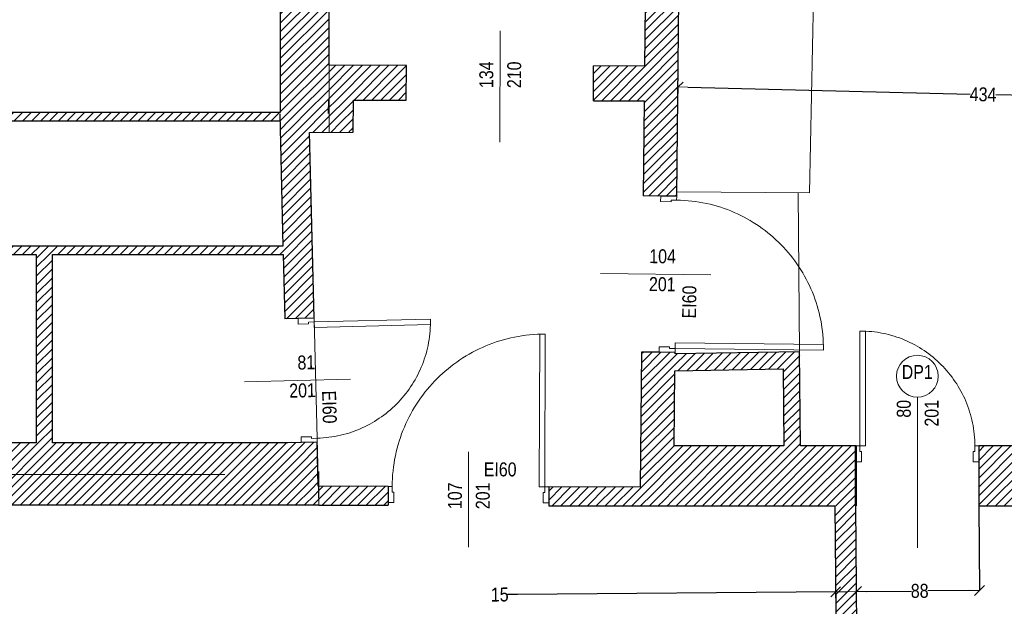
# Model space of a CAD drawing. Header units: millimetres. Extents: x -21056 to 421, y 9759 to 15589.
# Tile 53 of 120: x -4459 to -3753, y 10628 to 11048. Entities that reach past the tile are written whole.
import ezdxf
from ezdxf.enums import TextEntityAlignment as Align

# ---------------------------------------------------------------- set-up
doc = ezdxf.new("R2010")
doc.units = ezdxf.units.MM
doc.header["$LTSCALE"] = 25
doc.header["$MEASUREMENT"] = 0
for name, pattern in [('Krawędzie ukryte', [225, 175, -50]), ('Kropki i Kreski', [670.277762, 352.777767, -176.388884, 0, -141.111112]), ('Przerywana', [240, 120, -120])]:
    doc.linetypes.add(name, pattern=pattern)
for name, color, linetype in [('Drzwi ArchiCAD', 7, 'Continuous'), ('Konstrukcja - Siatki mod', 7, 'Continuous'), ('KR_INW', 7, 'Continuous'), ('NAPIS_SODON', 7, 'Continuous'), ('PRZEBUDOWA_WYBURZENIA_DZIAŁOWE', 7, 'Continuous'), ('PRZEBUDOWA_WYBURZENIA_OPIS', 7, 'Continuous'), ('Znaczniki drzwi ArchiCADa', 7, 'Continuous')]:
    doc.layers.add(name, color=color, linetype=linetype)
for name, color, linetype, lineweight in [('Drzwi ArchiCAD_Nr_pióra__1', 7, 'Continuous', 13), ('Drzwi ArchiCAD_Nr_pióra__27', 7, 'Continuous', 25), ('Drzwi ArchiCAD_Nr_pióra__48', 1, 'Continuous', 15), ('Konstrukcja - Siatki mod_Nr_pióra__48', 1, 'Continuous', 15), ('KR_INW_Nr_pióra__1', 7, 'Continuous', 13), ('KR_INW_Nr_pióra__101', 252, 'Continuous', 5), ('KR_INW_Nr_pióra__27', 7, 'Continuous', 25), ('NAPIS_SODON_Nr_pióra__121', 255, 'Continuous', 0), ('PRZEBUDOWA_WYBURZENIA_DZIAŁOWE_Nr_pióra__27', 7, 'Continuous', 25), ('PRZEBUDOWA_WYBURZENIA_DZIAŁOWE_Nr_pióra__48', 1, 'Continuous', 15), ('Znaczniki drzwi ArchiCADa_Nr_pióra__20', 1, 'Continuous', 13), ('Znaczniki drzwi ArchiCADa_Nr_pióra__48', 1, 'Continuous', 15), ('Znaczniki drzwi ArchiCADa_Nr_pióra__7', 7, 'Continuous', 13)]:
    doc.layers.add(name, color=color, linetype=linetype, lineweight=lineweight)
doc.styles.add('GENERATED_STYLE_1', font='ARIALN.TTF')
doc.linetypes.add('X', pattern='A,0,[1,20231130_WYBURZENIA1.Shx,S=2.380952,R=0,X=0,Y=0],-300,0', length=300)
doc.dimstyles.new('GENERATED_STYLE__1', dxfattribs={"dimscale": 0.1, "dimtxt": 100, "dimasz": 71.25, "dimexe": 0.18, "dimexo": 0, "dimgap": 0.09, "dimtad": 1, "dimdec": 0, "dimzin": 0, "dimdsep": 46, "dimtxsty": 'GENERATED_STYLE_1', "dimblk": 'ARROWHEAD_6', "dimblk1": 'ARROWHEAD_6', "dimblk2": 'ARROWHEAD_6', "dimcen": 0.09, "dimclrd": 256, "dimclre": 256, "dimclrt": 256, "dimadec": 1, "dimazin": 0, "dimtfac": 1, "dimtdec": 4, "dimtmove": 0, "dimatfit": 3, "dimfxl": 1, "dimtolj": 1, "dimtzin": 0, "dimarcsym": 0})
doc.dimstyles.new('GENERATED_STYLE__2', dxfattribs={"dimscale": 0.1, "dimtxt": 100, "dimasz": 71.25, "dimexe": 0.18, "dimexo": 0, "dimgap": 0.09, "dimtad": 1, "dimtih": 1, "dimtoh": 1, "dimdec": 0, "dimzin": 0, "dimdsep": 46, "dimtxsty": 'GENERATED_STYLE_1', "dimblk": 'ARROWHEAD_6', "dimblk1": 'ARROWHEAD_6', "dimblk2": 'ARROWHEAD_6', "dimcen": 0.09, "dimclrd": 256, "dimclre": 256, "dimclrt": 256, "dimadec": 1, "dimazin": 0, "dimtfac": 1, "dimtdec": 4, "dimtmove": 0, "dimatfit": 3, "dimfxl": 1, "dimtolj": 1, "dimtzin": 0, "dimarcsym": 0})
pattern_1 = [(45, (0, 0), (-31.819804, 31.819804), [])]

# ---------------------------------------------------------------- blocks, each defined once
blk = doc.blocks.new('Strop_2', base_point=(188316, 115154.1))
at = {"layer": 'NAPIS_SODON_Nr_pióra__121', "linetype": 'Continuous', "flags": 128}
blk.add_lwpolyline([(188316, 115154.1), (204667.3, 115154.1), (205241.5, 115154.1), (205242.2, 115154.1), (205242.2, 115394.1), (205241.5, 115154.1), (205174.5, 117823.2), (205315.4, 117824.8), (205315.4, 121145.6), (224463.2, 121145.6)], dxfattribs=at)
blk = doc.blocks.new('Ściana_9', base_point=(209110.2, 113397.6))
at = {"layer": 'KR_INW_Nr_pióra__101', "linetype": 'Continuous'}
h = blk.add_hatch(dxfattribs=at)
h.set_pattern_fill('Cegła_licówka', color=256, style=0, pattern_type=2)
h.set_pattern_definition(pattern_1)
h.paths.add_polyline_path([(209110.2, 113397.6), (209095, 115147.1), (208945, 115147.1), (208960.2, 113397.6)])
at = {"layer": 'KR_INW_Nr_pióra__27', "linetype": 'Continuous', "flags": 128}
for points in [[(208945, 115147.1), (208960.2, 113397.6)], [(209110.2, 113397.6), (209095, 115147.1)]]:
    blk.add_lwpolyline(points, dxfattribs=at)
blk = doc.blocks.new('Ściana_16', base_point=(207790.9, 115577.1))
at = {"layer": 'KR_INW_Nr_pióra__101', "linetype": 'Continuous'}
h = blk.add_hatch(dxfattribs=at)
h.set_pattern_fill('Cegła_licówka', color=256, style=0, pattern_type=2)
h.set_pattern_definition(pattern_1)
h.paths.add_polyline_path([(207786.4, 115147.1), (209091.2, 115147.1), (209091.2, 115577.1), (207790.9, 115577.1)])
at = {"layer": 'KR_INW_Nr_pióra__27', "linetype": 'Continuous', "flags": 128}
for points in [[(208577.2, 115577.1), (207790.9, 115577.1)], [(209091.2, 115577.1), (208697.2, 115577.1)], [(209091.2, 115147.1), (209091.2, 115577.1)], [(207786.4, 115147.1), (208945, 115147.1)]]:
    blk.add_lwpolyline(points, dxfattribs=at)
blk = doc.blocks.new('Drzwi 19_10')
at = {"layer": 'Drzwi ArchiCAD_Nr_pióra__1', "linetype": 'Continuous'}
for p, q in [((492, 0), (492, 1064)), ((492, 1064), (532, 1064)), ((532, 1064), (532, 0)), ((-532, 0), (-560, 0)), ((-560, 0), (-560, -115)), ((-532, -40), (-532, 0)), ((532, 0), (492, 0)), ((560, 0), (532, 0)), ((532, 0), (532, -40)), ((560, -115), (560, 0)), ((-520, -40), (-532, -40)), ((-520, -115), (-520, -40)), ((532, -40), (520, -40)), ((520, -40), (520, -115)), ((-560, -115), (-520, -115)), ((520, -115), (560, -115))]:
    blk.add_line(p, q, dxfattribs=at)
at = {"layer": 'Drzwi ArchiCAD_Nr_pióra__1', "linetype": 'Przerywana'}
blk.add_arc((532, 0), 1064, 90, 180, dxfattribs=at)
at = {"layer": 'Drzwi ArchiCAD_Nr_pióra__27', "linetype": 'Continuous'}
for p, q in [((-560, 0), (-560, -115)), ((560, 0), (560, -115))]:
    blk.add_line(p, q, dxfattribs=at)
blk = doc.blocks.new('Znacznik Wym 19_21')
at = {"layer": 'Znaczniki drzwi ArchiCADa_Nr_pióra__20', "linetype": 'Continuous'}
blk.add_line((0, 250), (0, -540), dxfattribs=at)
at = {"layer": 'Znaczniki drzwi ArchiCADa_Nr_pióra__7', "style": 'GENERATED_STYLE_1'}
for tag, rotation, p in [('AC_MarkerText_2', 90, (-17.6, -161.4)), ('AC_MarkerText_3', 90, (182.4, -161.4)), ('AC_MarkerText_5', 180, (346, 208.9))]:
    blk.add_attdef(tag, text='', height=100, rotation=rotation, dxfattribs=at).set_placement(p, align=Align.BOTTOM_LEFT)
blk = doc.blocks.new('Ściana_26', base_point=(207854.6, 121675.6))
at = {"layer": 'KR_INW_Nr_pióra__101', "linetype": 'Continuous'}
h = blk.add_hatch(dxfattribs=at)
h.set_pattern_fill('Cegła_licówka', color=256, style=0, pattern_type=2)
h.set_pattern_definition(pattern_1)
h.paths.add_polyline_path([(207609, 121145.6), (207569.6, 117369.8), (207694.6, 117368.5), (207809.6, 117367.3), (207849, 121145.6)])
h = blk.add_hatch(dxfattribs=at)
h.set_pattern_fill('Cegła_licówka', color=256, style=0, pattern_type=2)
h.set_pattern_definition(pattern_1)
h.paths.add_polyline_path([(207557.9, 116249.9), (207547.8, 115282.2), (207786.4, 115146.6), (207797.9, 116247.4), (207682.9, 116248.6)])
at = {"layer": 'KR_INW_Nr_pióra__27', "linetype": 'Continuous'}
for p, q in [((207694.6, 117368.5), (207569.6, 117369.8)), ((207809.6, 117367.3), (207694.6, 117368.5)), ((207682.9, 116248.6), (207557.9, 116249.9)), ((207797.9, 116247.4), (207682.9, 116248.6))]:
    blk.add_line(p, q, dxfattribs=at)
at = {"layer": 'KR_INW_Nr_pióra__27', "linetype": 'Continuous', "flags": 128}
for points in [[(207609, 121145.6), (207579.3, 118300.8)], [(207809.6, 117367.3), (207849, 121145.6)], [(207576.7, 118050.8), (207569.6, 117369.8)], [(207557.9, 116249.9), (207547.8, 115282.2)], [(207797.8, 116236.5), (207797.9, 116247.4)], [(207790.9, 115577.1), (207796.5, 116116.5)], [(207786.4, 115146.6), (207786.4, 115147.1)]]:
    blk.add_lwpolyline(points, dxfattribs=at)
at = {"layer": 'Drzwi ArchiCAD', "linetype": 'Continuous', "zscale": 1000, "rotation": 269.4014883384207}
blk.add_blockref('Drzwi 19_10', (207803.7, 116807.3), dxfattribs=at)
at = {"layer": 'Znaczniki drzwi ArchiCADa', "color": 14, "lineweight": 13, "true_color": 0xb00000}
ref = blk.add_blockref('Znacznik Wym 19_21', (207803.7, 116807.3), dxfattribs=dict(at, rotation=269.4014883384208))
ref.add_attrib('AC_MarkerText_2', '104', dxfattribs={"layer": 'Znaczniki drzwi ArchiCADa_Nr_pióra__7', "color": 7, "height": 100, "rotation": 359.40149, "style": 'GENERATED_STYLE_1'}).set_placement((207611.9, 116857.6), align=Align.BOTTOM_LEFT)
ref.add_attrib('AC_MarkerText_3', '201', dxfattribs={"layer": 'Znaczniki drzwi ArchiCADa_Nr_pióra__7', "color": 7, "height": 100, "rotation": 359.40149, "style": 'GENERATED_STYLE_1'}).set_placement((207609.8, 116657.6), align=Align.BOTTOM_LEFT)
ref.add_attrib('AC_MarkerText_5', 'EI60', dxfattribs={"layer": 'Znaczniki drzwi ArchiCADa_Nr_pióra__7', "color": 7, "height": 100, "rotation": 89.40149, "style": 'GENERATED_STYLE_1'}).set_placement((207978.4, 116490.2), align=Align.BOTTOM_LEFT)
blk = doc.blocks.new('Ściana_27', base_point=(207797.8, 116236.5))
at = {"layer": 'KR_INW_Nr_pióra__101', "linetype": 'Continuous'}
h = blk.add_hatch(dxfattribs=at)
h.set_pattern_fill('Cegła_licówka', color=256, style=0, pattern_type=2)
h.set_pattern_definition(pattern_1)
h.paths.add_polyline_path([(207796.5, 116116.5), (208572.7, 116129.9), (208691.7, 116252), (207797.8, 116236.5)])
at = {"layer": 'KR_INW_Nr_pióra__27', "linetype": 'Continuous', "flags": 128}
for points in [[(208691.7, 116252), (207797.8, 116236.5)], [(207796.5, 116116.5), (208572.7, 116129.9)]]:
    blk.add_lwpolyline(points, dxfattribs=at)
blk = doc.blocks.new('Ściana_28', base_point=(208691.7, 116252))
at = {"layer": 'KR_INW_Nr_pióra__101', "linetype": 'Continuous'}
h = blk.add_hatch(dxfattribs=at)
h.set_pattern_fill('Cegła_licówka', color=256, style=0, pattern_type=2)
h.set_pattern_definition(pattern_1)
h.paths.add_polyline_path([(208572.7, 116129.9), (208577.2, 115577.1), (208697.2, 115577.1), (208691.7, 116252)])
at = {"layer": 'KR_INW_Nr_pióra__27', "linetype": 'Continuous', "flags": 128}
for points in [[(208697.2, 115577.1), (208691.7, 116252)], [(208572.7, 116129.9), (208577.2, 115577.1)]]:
    blk.add_lwpolyline(points, dxfattribs=at)
blk = doc.blocks.new('Drzwi 19_17')
at = {"layer": 'Drzwi ArchiCAD_Nr_pióra__1', "linetype": 'Continuous'}
for p, q in [((507.7, 0), (507.7, 1095.3)), ((507.7, 1095.3), (547.7, 1095.3)), ((547.7, 1095.3), (547.7, 0)), ((-547.7, 0), (-575.7, 0)), ((-575.7, 0), (-575.7, -115)), ((-547.7, -40), (-547.7, 0)), ((547.7, 0), (507.7, 0)), ((575.7, 0), (547.7, 0)), ((547.7, 0), (547.7, -40)), ((575.7, -115), (575.7, 0)), ((-535.7, -40), (-547.7, -40)), ((-535.7, -115), (-535.7, -40)), ((547.7, -40), (535.7, -40)), ((535.7, -40), (535.7, -115)), ((-575.7, -115), (-535.7, -115)), ((535.7, -115), (575.7, -115))]:
    blk.add_line(p, q, dxfattribs=at)
at = {"layer": 'Drzwi ArchiCAD_Nr_pióra__1', "linetype": 'Przerywana'}
blk.add_arc((547.7, 0), 1095.3, 90, 180, dxfattribs=at)
at = {"layer": 'Drzwi ArchiCAD_Nr_pióra__27', "linetype": 'Continuous'}
for p, q in [((-575.7, 0), (-575.7, -115)), ((575.7, 0), (575.7, -115))]:
    blk.add_line(p, q, dxfattribs=at)
blk = doc.blocks.new('Znacznik Wym 19_22')
at = {"layer": 'Znaczniki drzwi ArchiCADa_Nr_pióra__20', "linetype": 'Continuous'}
blk.add_line((0, -385), (0, 300), dxfattribs=at)
at = {"layer": 'Znaczniki drzwi ArchiCADa_Nr_pióra__7', "style": 'GENERATED_STYLE_1'}
for tag, rotation, p in [('AC_MarkerText_3', 270, (-182.4, 87.7)), ('AC_MarkerText_2', 270, (17.6, 87.7)), ('AC_MarkerText_5', 180, (-108.8, -117.9))]:
    blk.add_attdef(tag, text='', height=100, rotation=rotation, dxfattribs=at).set_placement(p, align=Align.BOTTOM_LEFT)
blk = doc.blocks.new('Ściana_38', base_point=(207787.8, 115281.6))
at = {"layer": 'KR_INW_Nr_pióra__101', "linetype": 'Continuous'}
h = blk.add_hatch(dxfattribs=at)
h.set_pattern_fill('Cegła_licówka', color=256, style=0, pattern_type=2)
h.set_pattern_definition(pattern_1)
h.paths.add_polyline_path([(205238.1, 115288.1), (205241.5, 115153.1), (205739.9, 115151.8), (205740, 115171.8), (205740.3, 115286.8)])
h = blk.add_hatch(dxfattribs=at)
h.set_pattern_fill('Cegła_licówka', color=256, style=0, pattern_type=2)
h.set_pattern_definition(pattern_1)
h.paths.add_polyline_path([(206891.3, 115148.8), (207786.4, 115146.6), (207547.8, 115282.2), (206891.6, 115283.8), (206891.3, 115168.8)])
at = {"layer": 'KR_INW_Nr_pióra__27', "linetype": 'Continuous'}
for p, q in [((205740.3, 115286.8), (205740, 115171.8)), ((206891.6, 115283.8), (206891.3, 115168.8)), ((205740, 115171.8), (205739.9, 115151.8)), ((206891.3, 115168.8), (206891.3, 115148.8))]:
    blk.add_line(p, q, dxfattribs=at)
at = {"layer": 'KR_INW_Nr_pióra__27', "linetype": 'Continuous', "flags": 128}
for points in [[(205740.3, 115286.8), (205238.1, 115288.1)], [(207547.8, 115282.2), (206891.6, 115283.8)], [(205241.5, 115153.1), (205739.9, 115151.8)], [(206891.3, 115148.8), (207786.4, 115146.6)]]:
    blk.add_lwpolyline(points, dxfattribs=at)
at = {"layer": 'Drzwi ArchiCAD', "linetype": 'Continuous', "zscale": 1000, "rotation": 359.853664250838}
blk.add_blockref('Drzwi 19_17', (206315.9, 115285.3), dxfattribs=at)
at = {"layer": 'Znaczniki drzwi ArchiCADa', "color": 14, "lineweight": 13, "true_color": 0xb00000}
ref = blk.add_blockref('Znacznik Wym 19_22', (206315.6, 115150.3), dxfattribs=dict(at, rotation=179.853664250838))
ref.add_attrib('AC_MarkerText_2', '107', dxfattribs={"layer": 'Znaczniki drzwi ArchiCADa_Nr_pióra__7', "color": 7, "height": 100, "rotation": 89.85366, "style": 'GENERATED_STYLE_1'}).set_placement((206297.8, 115124), align=Align.BOTTOM_LEFT)
ref.add_attrib('AC_MarkerText_3', '201', dxfattribs={"layer": 'Znaczniki drzwi ArchiCADa_Nr_pióra__7', "color": 7, "height": 100, "rotation": 89.85366, "style": 'GENERATED_STYLE_1'}).set_placement((206497.8, 115123.5), align=Align.BOTTOM_LEFT)
ref.add_attrib('AC_MarkerText_5', 'EI60', dxfattribs={"layer": 'Znaczniki drzwi ArchiCADa_Nr_pióra__7', "color": 7, "height": 100, "rotation": 359.85366, "style": 'GENERATED_STYLE_1'}).set_placement((206424.8, 115329.3), align=Align.BOTTOM_LEFT)
blk = doc.blocks.new('Drzwi 19_18')
at = {"layer": 'Drzwi ArchiCAD_Nr_pióra__1', "linetype": 'Continuous'}
for p, q in [((377, 0), (377, 834)), ((377, 834), (417, 834)), ((417, 834), (417, 0)), ((-417, 0), (-445, 0)), ((-445, 0), (-445, -115)), ((-417, -40), (-417, 0)), ((417, 0), (377, 0)), ((445, 0), (417, 0)), ((417, 0), (417, -40)), ((445, -115), (445, 0)), ((-405, -40), (-417, -40)), ((-405, -115), (-405, -40)), ((417, -40), (405, -40)), ((405, -40), (405, -115)), ((-445, -115), (-405, -115)), ((405, -115), (445, -115))]:
    blk.add_line(p, q, dxfattribs=at)
at = {"layer": 'Drzwi ArchiCAD_Nr_pióra__1', "linetype": 'Przerywana'}
blk.add_arc((417, 0), 834, 90, 180, dxfattribs=at)
at = {"layer": 'Drzwi ArchiCAD_Nr_pióra__27', "linetype": 'Continuous'}
for p, q in [((-445, 0), (-445, -115)), ((445, 0), (445, -115))]:
    blk.add_line(p, q, dxfattribs=at)
blk = doc.blocks.new('Znacznik Wym 19_23')
at = {"layer": 'Znaczniki drzwi ArchiCADa_Nr_pióra__20', "linetype": 'Continuous'}
blk.add_line((0, -460), (0, 300), dxfattribs=at)
at = {"layer": 'Znaczniki drzwi ArchiCADa_Nr_pióra__7', "style": 'GENERATED_STYLE_1'}
for tag, rotation, p in [('AC_MarkerText_3', 270, (-182.4, 12.7)), ('AC_MarkerText_2', 270, (17.6, -51.3)), ('AC_MarkerText_5', 180, (-108.8, -192.9))]:
    blk.add_attdef(tag, text='', height=100, rotation=rotation, dxfattribs=at).set_placement(p, align=Align.BOTTOM_LEFT)
blk = doc.blocks.new('Ściana_39', base_point=(205241.5, 115154.1))
at = {"layer": 'KR_INW_Nr_pióra__101', "linetype": 'Continuous'}
h = blk.add_hatch(dxfattribs=at)
h.set_pattern_fill('Cegła_licówka', color=256, style=0, pattern_type=2)
h.set_pattern_definition(pattern_1)
h.paths.add_polyline_path([(204961.2, 117955.8), (204998, 116488.8), (205092.9, 116491.2), (205207.9, 116494.1), (205174.5, 117823.2)])
h = blk.add_hatch(dxfattribs=at)
h.set_pattern_fill('Cegła_licówka', color=256, style=0, pattern_type=2)
h.set_pattern_definition(pattern_1)
h.paths.add_polyline_path([(205020.3, 115599.1), (205241.5, 115154.1), (205230.2, 115604.4), (205115.2, 115601.5)])
at = {"layer": 'KR_INW_Nr_pióra__27', "linetype": 'Continuous'}
for p, q in [((205092.9, 116491.2), (204998, 116488.8)), ((205207.9, 116494.1), (205092.9, 116491.2)), ((205115.2, 115601.5), (205020.3, 115599.1)), ((205230.2, 115604.4), (205115.2, 115601.5))]:
    blk.add_line(p, q, dxfattribs=at)
at = {"layer": 'KR_INW_Nr_pióra__27', "linetype": 'Continuous', "flags": 128}
for points in [[(204961.2, 117955.8), (204984.9, 117009.3)], [(205207.9, 116494.1), (205174.5, 117823.2)], [(204986.4, 116949.3), (204998, 116488.8)], [(205238.1, 115288.1), (205230.2, 115604.4)]]:
    blk.add_lwpolyline(points, dxfattribs=at)
at = {"layer": 'Drzwi ArchiCAD', "linetype": 'Continuous', "xscale": -1, "zscale": 1000, "rotation": 271.4370552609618}
blk.add_blockref('Drzwi 19_18', (205219, 116049.2), dxfattribs=at)
at = {"layer": 'Znaczniki drzwi ArchiCADa', "color": 14, "lineweight": 13, "true_color": 0xb00000}
ref = blk.add_blockref('Znacznik Wym 19_23', (205009.1, 116044), dxfattribs=dict(at, rotation=91.43705526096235))
ref.add_attrib('AC_MarkerText_2', '81', dxfattribs={"layer": 'Znaczniki drzwi ArchiCADa_Nr_pióra__7', "color": 7, "height": 100, "rotation": 1.43706, "style": 'GENERATED_STYLE_1'}).set_placement((205090.6, 116094.3), align=Align.BOTTOM_LEFT)
ref.add_attrib('AC_MarkerText_3', '201', dxfattribs={"layer": 'Znaczniki drzwi ArchiCADa_Nr_pióra__7', "color": 7, "height": 100, "rotation": 1.43706, "style": 'GENERATED_STYLE_1'}).set_placement((205031.7, 115892.8), align=Align.BOTTOM_LEFT)
ref.add_attrib('AC_MarkerText_5', 'EI60', dxfattribs={"layer": 'Znaczniki drzwi ArchiCADa_Nr_pióra__7', "color": 7, "height": 100, "rotation": 271.43706, "style": 'GENERATED_STYLE_1'}).set_placement((205235.3, 115971.5), align=Align.BOTTOM_LEFT)
blk = doc.blocks.new('Ściana_40', base_point=(205174.5, 117823.2))
at = {"layer": 'KR_INW_Nr_pióra__101', "linetype": 'Continuous'}
h = blk.add_hatch(dxfattribs=at)
h.set_pattern_fill('Cegła_licówka', color=256, style=0, pattern_type=2)
h.set_pattern_definition(pattern_1)
h.paths.add_polyline_path([(205174.5, 117823.2), (205488.8, 117826.7), (205309.6, 117959.7), (204961.2, 117955.8)])
at = {"layer": 'KR_INW_Nr_pióra__27', "linetype": 'Continuous', "flags": 128}
for points in [[(204965.4, 117955.8), (204961.2, 117955.8)], [(205174.5, 117823.2), (205488.8, 117826.7)]]:
    blk.add_lwpolyline(points, dxfattribs=at)
blk = doc.blocks.new('Ściana_41', base_point=(205488.8, 117826.7))
at = {"layer": 'KR_INW_Nr_pióra__101', "linetype": 'Continuous'}
h = blk.add_hatch(dxfattribs=at)
h.set_pattern_fill('Cegła_licówka', color=256, style=0, pattern_type=2)
h.set_pattern_definition(pattern_1)
h.paths.add_polyline_path([(205488.8, 117826.7), (205490.2, 118056.6), (205310.2, 118057.1), (205309.6, 117959.7)])
at = {"layer": 'KR_INW_Nr_pióra__27', "linetype": 'Continuous', "flags": 128}
for points in [[(205310.2, 118057.1), (205309.6, 117959.7)], [(205315.4, 118057.1), (205310.2, 118057.1)], [(205488.8, 117826.7), (205490.2, 118056.6)]]:
    blk.add_lwpolyline(points, dxfattribs=at)
blk = doc.blocks.new('Znacznik Wym 19_29')
at = {"layer": 'Znaczniki drzwi ArchiCADa_Nr_pióra__20', "linetype": 'Continuous'}
blk.add_line((0, 250), (0, -550), dxfattribs=at)
at = {"layer": 'Znaczniki drzwi ArchiCADa_Nr_pióra__7', "style": 'GENERATED_STYLE_1'}
for tag, p in [('AC_MarkerText_2', (-17.6, -161.4)), ('AC_MarkerText_3', (182.4, -161.4))]:
    blk.add_attdef(tag, text='', height=100, rotation=90, dxfattribs=at).set_placement(p, align=Align.BOTTOM_LEFT)
blk = doc.blocks.new('Ściana_42', base_point=(205315.4, 118057.1))
at = {"layer": 'KR_INW_Nr_pióra__101', "linetype": 'Continuous'}
h = blk.add_hatch(dxfattribs=at)
h.set_pattern_fill('Cegła_licówka', color=256, style=0, pattern_type=2)
h.set_pattern_definition(pattern_1)
h.paths.add_polyline_path([(205315.4, 118057.1), (205869.3, 118055.5), (205870, 118305.5), (205315.4, 118307.1)])
h = blk.add_hatch(dxfattribs=at)
h.set_pattern_fill('Cegła_licówka', color=256, style=0, pattern_type=2)
h.set_pattern_definition(pattern_1)
h.paths.add_polyline_path([(207212.3, 118051.8), (207576.7, 118050.8), (207579.3, 118300.8), (207213, 118301.8)])
at = {"layer": 'KR_INW_Nr_pióra__27', "linetype": 'Continuous'}
for p, q in [((205869.3, 118055.5), (205870, 118305.5)), ((207212.3, 118051.8), (207213, 118301.8))]:
    blk.add_line(p, q, dxfattribs=at)
at = {"layer": 'KR_INW_Nr_pióra__27', "linetype": 'Continuous', "flags": 128}
for points in [[(205870, 118305.5), (205315.4, 118307.1)], [(207579.3, 118300.8), (207213, 118301.8)], [(205490.2, 118056.6), (205869.3, 118055.5)], [(207212.3, 118051.8), (207576.7, 118050.8)]]:
    blk.add_lwpolyline(points, dxfattribs=at)
at = {"layer": 'Znaczniki drzwi ArchiCADa', "color": 14, "lineweight": 13, "true_color": 0xb00000}
ref = blk.add_blockref('Znacznik Wym 19_29', (206541.5, 118303.7), dxfattribs=dict(at, rotation=359.8417408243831))
ref.add_attrib('AC_MarkerText_2', '134', dxfattribs={"layer": 'Znaczniki drzwi ArchiCADa_Nr_pióra__7', "color": 7, "height": 100, "rotation": 89.84174, "style": 'GENERATED_STYLE_1'}).set_placement((206523.3, 118142.3), align=Align.BOTTOM_LEFT)
ref.add_attrib('AC_MarkerText_3', '210', dxfattribs={"layer": 'Znaczniki drzwi ArchiCADa_Nr_pióra__7', "color": 7, "height": 100, "rotation": 89.84174, "style": 'GENERATED_STYLE_1'}).set_placement((206723.3, 118141.8), align=Align.BOTTOM_LEFT)
blk = doc.blocks.new('Ściana_43', base_point=(205315.4, 117824.8))
at = {"layer": 'KR_INW_Nr_pióra__101', "linetype": 'Continuous'}
h = blk.add_hatch(dxfattribs=at)
h.set_pattern_fill('Cegła_licówka', color=256, style=0, pattern_type=2)
h.set_pattern_definition(pattern_1)
h.paths.add_polyline_path([(205315.4, 117959.8), (205315.4, 121145.6), (204965.4, 121145.6), (204965.4, 117955.8)])
at = {"layer": 'KR_INW_Nr_pióra__27', "linetype": 'Continuous', "flags": 128}
for points in [[(204965.4, 121145.6), (204965.4, 117967.4)], [(205315.4, 118307.1), (205315.4, 121145.6)], [(205315.4, 117959.8), (205315.4, 118057.1)]]:
    blk.add_lwpolyline(points, dxfattribs=at)
blk = doc.blocks.new('Ściana_44', base_point=(205241.5, 115154.1))
at = {"layer": 'KR_INW_Nr_pióra__101', "linetype": 'Continuous'}
h = blk.add_hatch(dxfattribs=at)
h.set_pattern_fill('Cegła_licówka', color=256, style=0, pattern_type=2)
h.set_pattern_definition(pattern_1)
h.paths.add_polyline_path([(201698.7, 115599.1), (201698.7, 115299.1), (201698.7, 115184.1), (201698.7, 115154.1), (205241.5, 115154.1), (205020.3, 115599.1)])
at = {"layer": 'KR_INW_Nr_pióra__27', "linetype": 'Continuous', "flags": 128}
for points in [[(203214.7, 115599.1), (202117.9, 115599.1)], [(205020.3, 115599.1), (203330.3, 115599.1)], [(201698.7, 115154.1), (205241.5, 115154.1)]]:
    blk.add_lwpolyline(points, dxfattribs=at)
blk = doc.blocks.new('Ściana_112', base_point=(202057.9, 117967.4))
at = {"layer": 'KR_INW_Nr_pióra__101', "linetype": 'Continuous'}
h = blk.add_hatch(dxfattribs=at)
h.set_pattern_fill('Cegła_licówka', color=256, style=0, pattern_type=2)
h.set_pattern_definition(pattern_1)
h.paths.add_polyline_path([(202117.9, 117907.4), (204965.4, 117907.4), (204965.4, 117967.4), (202057.9, 117967.4)])
at = {"layer": 'KR_INW_Nr_pióra__27', "linetype": 'Continuous', "flags": 128}
for points in [[(204965.4, 117967.4), (202057.9, 117967.4)], [(202117.9, 117907.4), (204965.4, 117907.4)]]:
    blk.add_lwpolyline(points, dxfattribs=at)
blk = doc.blocks.new('Ściana_113', base_point=(202057.9, 117009.3))
at = {"layer": 'KR_INW_Nr_pióra__101', "linetype": 'Continuous'}
h = blk.add_hatch(dxfattribs=at)
h.set_pattern_fill('Cegła_licówka', color=256, style=0, pattern_type=2)
h.set_pattern_definition(pattern_1)
h.paths.add_polyline_path([(202117.9, 116949.3), (204986.4, 116949.3), (204984.9, 117009.3), (202117.9, 117009.3)])
at = {"layer": 'KR_INW_Nr_pióra__27', "linetype": 'Continuous', "flags": 128}
for points in [[(204984.9, 117009.3), (202117.9, 117009.3)], [(202117.9, 116949.3), (203214.7, 116949.3)], [(203330.3, 116949.3), (204986.4, 116949.3)]]:
    blk.add_lwpolyline(points, dxfattribs=at)
blk = doc.blocks.new('Ściana_114', base_point=(203214.7, 117009.3))
at = {"layer": 'KR_INW_Nr_pióra__101', "linetype": 'Continuous'}
h = blk.add_hatch(dxfattribs=at)
h.set_pattern_fill('Cegła_licówka', color=256, style=0, pattern_type=2)
h.set_pattern_definition(pattern_1)
h.paths.add_polyline_path([(203214.7, 116949.3), (203214.7, 115599.1), (203330.3, 115599.1), (203330.3, 116949.3)])
at = {"layer": 'KR_INW_Nr_pióra__27', "linetype": 'Continuous', "flags": 128}
for points in [[(203214.7, 116949.3), (203214.7, 115599.1)], [(203330.3, 115599.1), (203330.3, 116949.3)]]:
    blk.add_lwpolyline(points, dxfattribs=at)
blk = doc.blocks.new('Drzwi 19_42')
at = {"layer": 'Drzwi ArchiCAD_Nr_pióra__27', "linetype": 'X'}
for p, q in [((-440, 0), (-440, -115)), ((440, 0), (440, -115))]:
    blk.add_line(p, q, dxfattribs=at)
at = {"layer": 'Drzwi ArchiCAD_Nr_pióra__48', "linetype": 'Continuous'}
for p, q in [((372, 0), (372, 824)), ((372, 824), (412, 824)), ((412, 824), (412, 0)), ((-412, 0), (-440, 0)), ((-440, 0), (-440, -115)), ((-412, -40), (-412, 0)), ((412, 0), (372, 0)), ((440, 0), (412, 0)), ((412, 0), (412, -40)), ((440, -115), (440, 0)), ((-400, -40), (-412, -40)), ((-400, -115), (-400, -40)), ((412, -40), (400, -40)), ((400, -40), (400, -115)), ((-440, -115), (-400, -115)), ((400, -115), (440, -115))]:
    blk.add_line(p, q, dxfattribs=at)
at = {"layer": 'Drzwi ArchiCAD_Nr_pióra__48', "linetype": 'Przerywana'}
blk.add_arc((412, 0), 824, 90, 180, dxfattribs=at)
blk = doc.blocks.new('Znacznik Wym 19_38')
at = {"layer": 'Znaczniki drzwi ArchiCADa_Nr_pióra__20', "linetype": 'Continuous'}
blk.add_line((0, 350), (0, -730), dxfattribs=at)
at = {"layer": 'Znaczniki drzwi ArchiCADa_Nr_pióra__48', "linetype": 'Continuous'}
for start, end in [(0, 180), (180, 0)]:
    blk.add_arc((0, 500), 150, start, end, dxfattribs=at)
at = {"layer": 'Znaczniki drzwi ArchiCADa_Nr_pióra__7', "style": 'GENERATED_STYLE_1'}
for tag, p in [('AC_MarkerText_2', (-17.6, 202.6)), ('AC_MarkerText_3', (182.4, 138.6))]:
    blk.add_attdef(tag, text='', height=100, rotation=90, dxfattribs=at).set_placement(p, align=Align.BOTTOM_LEFT)
blk.add_attdef('AC_WIDO_ID', text='', height=100, dxfattribs=at).set_placement((-112.5, 450), align=Align.BOTTOM_LEFT)
blk = doc.blocks.new('Ściana_123', base_point=(209091.2, 115577.1))
at = {"layer": 'PRZEBUDOWA_WYBURZENIA_DZIAŁOWE_Nr_pióra__48', "linetype": 'Continuous'}
h = blk.add_hatch(dxfattribs=at)
h.set_pattern_fill('Cegła_licówka', color=256, style=0, pattern_type=2)
h.set_pattern_definition(pattern_1)
h.paths.add_polyline_path([(209091.2, 115577.1), (209091.2, 115147.1), (209096.4, 115147.1), (209096.4, 115462.1), (209096.4, 115577.1)])
at = {"layer": 'PRZEBUDOWA_WYBURZENIA_DZIAŁOWE_Nr_pióra__27', "linetype": 'X'}
for p, q in [((209096.4, 115577.1), (209096.4, 115462.1)), ((209976.4, 115577.1), (209976.4, 115462.1)), ((209096.4, 115462.1), (209096.4, 115147.1)), ((209976.4, 115462.1), (209976.4, 115147.1))]:
    blk.add_line(p, q, dxfattribs=at)
at = {"layer": 'PRZEBUDOWA_WYBURZENIA_DZIAŁOWE_Nr_pióra__27', "linetype": 'X', "flags": 128}
for points in [[(209096.4, 115577.1), (209091.2, 115577.1)], [(209091.2, 115577.1), (209091.2, 115147.1)], [(209091.2, 115147.1), (209096.4, 115147.1)]]:
    blk.add_lwpolyline(points, dxfattribs=at)
at = {"layer": 'Drzwi ArchiCAD', "color": 14, "linetype": 'Continuous', "lineweight": 15, "true_color": 0xa80f02, "xscale": -1, "zscale": 1000}
blk.add_blockref('Drzwi 19_42', (209536.4, 115577.1), dxfattribs=at)
at = {"layer": 'Znaczniki drzwi ArchiCADa', "color": 14, "lineweight": 13, "true_color": 0xb00000}
ref = blk.add_blockref('Znacznik Wym 19_38', (209536.4, 115577.1), dxfattribs=at)
ref.add_attrib('AC_MarkerText_2', '80', dxfattribs={"layer": 'Znaczniki drzwi ArchiCADa_Nr_pióra__7', "color": 7, "height": 100, "rotation": 90, "style": 'GENERATED_STYLE_1'}).set_placement((209518.7, 115779.7), align=Align.BOTTOM_LEFT)
ref.add_attrib('AC_MarkerText_3', '201', dxfattribs={"layer": 'Znaczniki drzwi ArchiCADa_Nr_pióra__7', "color": 7, "height": 100, "rotation": 90, "style": 'GENERATED_STYLE_1'}).set_placement((209718.7, 115715.7), align=Align.BOTTOM_LEFT)
ref.add_attrib('AC_WIDO_ID', 'DP1', dxfattribs={"layer": 'Znaczniki drzwi ArchiCADa_Nr_pióra__7', "color": 7, "height": 100, "style": 'GENERATED_STYLE_1'}).set_placement((209423.9, 116027.1), align=Align.BOTTOM_LEFT)
blk = doc.blocks.new('Ściana_124', base_point=(209976.4, 115577.1))
at = {"layer": 'KR_INW_Nr_pióra__101', "linetype": 'Continuous'}
h = blk.add_hatch(dxfattribs=at)
h.set_pattern_fill('Cegła_licówka', color=256, style=0, pattern_type=2)
h.set_pattern_definition(pattern_1)
h.paths.add_polyline_path([(209976.4, 115147.1), (212299.9, 115147.1), (212100.3, 115577.1), (209976.4, 115577.1)])
at = {"layer": 'KR_INW_Nr_pióra__27', "linetype": 'Continuous', "flags": 128}
for points in [[(211746.9, 115577.1), (209976.4, 115577.1)], [(209976.4, 115577.1), (209976.4, 115147.1)], [(212100.3, 115577.1), (211846.9, 115577.1)], [(209976.4, 115147.1), (212299.9, 115147.1)]]:
    blk.add_lwpolyline(points, dxfattribs=at)
blk = doc.blocks.new('ARROWHEAD_6')
at = {"color": 0, "linetype": 'Continuous', "lineweight": 0}
for p, q in [((0, 0), (-1, 0)), ((-0.5, -0.5), (0.5, 0.5))]:
    blk.add_line(p, q, dxfattribs=at)
blk = doc.blocks.new('*D653')
at = {"layer": 'Defpoints', "color": 0}
for p in [(-3987.18, 10989.94), (-3552.79, 10989.36), (-3553.82, 10947.14)]:
    blk.add_point(p, dxfattribs=at)
at = {"layer": 'PRZEBUDOWA_WYBURZENIA_OPIS', "linetype": 'Continuous', "lineweight": -2}
for p, q in [((-3987.18, 10989.94), (-3986.93, 10999.98)), ((-3979.81, 10999.79), (-3777.29, 10994.84)), ((-3559.91, 10989.53), (-3758.86, 10994.39)), ((-3553.82, 10947.14), (-3552.79, 10989.37))]:
    blk.add_line(p, q, dxfattribs=at)
at = {"layer": 'PRZEBUDOWA_WYBURZENIA_OPIS', "linetype": 'ByBlock', "lineweight": -2, "xscale": 7.125, "yscale": 7.125, "zscale": 7.125}
for p, rotation in [((-3986.93, 10999.97), 178.6001029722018), ((-3552.79, 10989.36), 358.6001029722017)]:
    blk.add_blockref('ARROWHEAD_6', p, dxfattribs=dict(at, rotation=rotation))
at = {"layer": 'PRZEBUDOWA_WYBURZENIA_OPIS', "lineweight": 13, "insert": (-3768.08, 10994.62), "char_height": 10, "attachment_point": 5, "rotation": 358.6001, "style": 'GENERATED_STYLE_1'}
blk.add_mtext('\\A1;434', dxfattribs=at)
blk = doc.blocks.new('*D675')
at = {"layer": 'Defpoints', "color": 0}
for p in [(-3873.78, 10633.53), (-3858.82, 10638.18), (-3858.78, 10633.66)]:
    blk.add_point(p, dxfattribs=at)
at = {"layer": 'PRZEBUDOWA_WYBURZENIA_OPIS', "linetype": 'Continuous', "lineweight": -2}
for p, q in [((-4102.21, 10636.06), (-4109.34, 10636.06)), ((-3873.82, 10638.05), (-4102.21, 10636.06)), ((-3873.78, 10633.53), (-3873.82, 10638.07)), ((-3866.69, 10638.11), (-3865.94, 10638.12)), ((-3858.78, 10633.66), (-3858.82, 10638.2))]:
    blk.add_line(p, q, dxfattribs=at)
at = {"layer": 'PRZEBUDOWA_WYBURZENIA_OPIS', "linetype": 'ByBlock', "lineweight": -2, "xscale": 7.125, "yscale": 7.125, "zscale": 7.125}
for p, rotation in [((-3873.82, 10638.05), 180.4977641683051), ((-3858.82, 10638.18), 0.4977641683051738)]:
    blk.add_blockref('ARROWHEAD_6', p, dxfattribs=dict(at, rotation=rotation))
at = {"layer": 'PRZEBUDOWA_WYBURZENIA_OPIS', "lineweight": 13, "insert": (-4114.86, 10636.06), "char_height": 10, "attachment_point": 5, "rotation": 0.49776, "style": 'GENERATED_STYLE_1'}
blk.add_mtext('\\A1;15', dxfattribs=at)
blk = doc.blocks.new('*D676')
at = {"layer": 'Defpoints', "color": 0}
for p in [(-3771.21, 10699.63), (-3770.69, 10639.05), (-3858.78, 10633.66)]:
    blk.add_point(p, dxfattribs=at)
at = {"layer": 'PRZEBUDOWA_WYBURZENIA_OPIS', "linetype": 'Continuous', "lineweight": -2}
for p, q in [((-3771.21, 10699.63), (-3770.69, 10639.04)), ((-3851.69, 10638.35), (-3819.46, 10638.63)), ((-3777.81, 10638.99), (-3807.67, 10638.73)), ((-3858.78, 10633.66), (-3858.82, 10638.31))]:
    blk.add_line(p, q, dxfattribs=at)
at = {"layer": 'PRZEBUDOWA_WYBURZENIA_OPIS', "linetype": 'ByBlock', "lineweight": -2, "xscale": 7.125, "yscale": 7.125, "zscale": 7.125}
for p, rotation in [((-3858.82, 10638.29), 180.4977641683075), ((-3770.69, 10639.05), 0.4977641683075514)]:
    blk.add_blockref('ARROWHEAD_6', p, dxfattribs=dict(at, rotation=rotation))
at = {"layer": 'PRZEBUDOWA_WYBURZENIA_OPIS', "lineweight": 13, "insert": (-3813.57, 10638.68), "char_height": 10, "attachment_point": 5, "rotation": 0.49776, "style": 'GENERATED_STYLE_1'}
blk.add_mtext('\\A1;88', dxfattribs=at)
blk = doc.blocks.new('Standardowy znacznik siatki_8')
at = {"layer": 'Konstrukcja - Siatki mod_Nr_pióra__48', "linetype": 'Kropki i Kreski'}
blk.add_line((1000, 0), (72912, 0), dxfattribs=at)

msp = doc.modelspace()

# ---------------------------------------------------------------- linework, layer by layer
at = {"layer": 'KR_INW_Nr_pióra__1', "linetype": 'Krawędzie ukryte'}
for p, q in [((-3892.5, 10924.11), (-3885.15, 11299.49)), ((-3987.86, 10924.74), (-3892.5, 10924.11)), ((-3900.64, 10924.17), (-3899.68, 10810.12))]:
    msp.add_line(p, q, dxfattribs=at)

# ---------------------------------------------------------------- block references
at = {"layer": 'Konstrukcja - Siatki mod', "color": 8, "linetype": 'Continuous', "lineweight": 13, "xscale": 0.1, "yscale": 0.1, "zscale": 100}
msp.add_blockref('Standardowy znacznik siatki_8', (-6969.92, 10722.14), dxfattribs=at)
at = {"layer": 'KR_INW', "xscale": 0.1, "yscale": 0.1, "zscale": 0.1}
for name, p in [('Ściana_43', (-4237.31, 10967.4)), ('Ściana_26', (-3983.39, 11352.49)), ('Ściana_42', (-4237.31, 10990.63)), ('Ściana_41', (-4219.97, 10967.6)), ('Ściana_112', (-4563.06, 10981.66)), ('Ściana_39', (-4244.7, 10700.34)), ('Ściana_40', (-4251.4, 10967.24)), ('Ściana_113', (-4563.06, 10885.86)), ('Ściana_114', (-4447.38, 10885.86)), ('Ściana_38', (-3990.07, 10713.08)), ('Ściana_44', (-4244.7, 10700.34)), ('Ściana_27', (-3989.07, 10808.58)), ('Ściana_28', (-3899.68, 10810.12)), ('Ściana_16', (-3989.76, 10742.63)), ('Ściana_124', (-3771.21, 10742.63)), ('Ściana_9', (-3857.83, 10524.68))]:
    msp.add_blockref(name, p, dxfattribs=at)
at = {"layer": 'NAPIS_SODON', "color": 255, "linetype": 'Continuous', "lineweight": 0, "xscale": 0.1, "yscale": 0.1, "zscale": 0.1}
msp.add_blockref('Strop_2', (-5937.25, 10700.34), dxfattribs=at)
at = {"layer": 'PRZEBUDOWA_WYBURZENIA_DZIAŁOWE', "xscale": 0.1, "yscale": 0.1, "zscale": 0.1}
msp.add_blockref('Ściana_123', (-3859.73, 10742.63), dxfattribs=at)

# ---------------------------------------------------------------- dimensions: what is measured, and where the dimension line sits
at = {"layer": 'PRZEBUDOWA_WYBURZENIA_OPIS', "linetype": 'Continuous', "lineweight": 13}
for base, p1, p2, angle, dimstyle, picture, middle, turn in [((-3552.79, 10989.36), (-3987.18, 10989.94), (-3553.82, 10947.14), 358.6001, 'GENERATED_STYLE__1', '*D653', (-3768.08, 10994.62), 358.6001), ((-3770.69, 10639.05), (-3858.78, 10633.66), (-3771.21, 10699.63), 0.49776, 'GENERATED_STYLE__2', '*D676', (-3813.57, 10638.68), 0.49776), ((-3858.82, 10638.18), (-3873.78, 10633.53), (-3858.78, 10633.66), 0.49776, 'GENERATED_STYLE__2', '*D675', (-4114.86, 10636.06), 0.49776)]:
    dim = msp.add_linear_dim(base=base, p1=p1, p2=p2, angle=angle, dimstyle=dimstyle, dxfattribs=at)
    dim.commit()
    dim.dimension.update_dxf_attribs({"geometry": picture, "text_midpoint": middle, "dimtype": 160, "text_rotation": turn})

doc.saveas('drawing.dxf')
